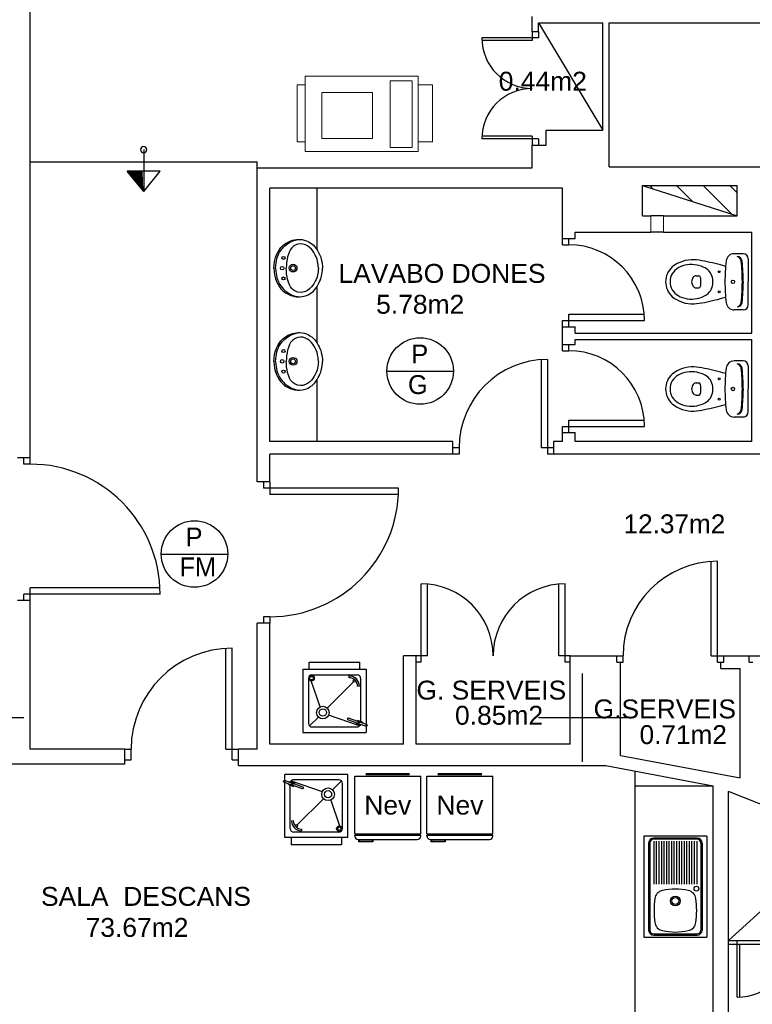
# Model space of a CAD drawing. Header units: metres. Extents: x -1 to 438, y -6 to 53.
# Tile 62 of 149: x 401.37 to 407.18, y 21.59 to 29.39. Entities that reach past the tile are written whole.
import ezdxf

# ---------------------------------------------------------------- set-up
doc = ezdxf.new("R2010")
doc.units = ezdxf.units.M
doc.linetypes.add('CONTINUA', pattern=[0])
for name, color, linetype, lineweight in [('PA MOBLES ACTUAL', 7, 'CONTINUA', 25), ('PA MURS ACTUAL', 7, 'CONTINUA', 25), ('PA TEXT ACTUAL', 7, 'CONTINUA', 25)]:
    doc.layers.add(name, color=color, linetype=linetype, lineweight=lineweight)
doc.styles.add('ARIAL', font='arial.ttf')
doc.styles.add('Century Gothic', font='txt')

# ---------------------------------------------------------------- blocks, each defined once
blk = doc.blocks.new('OBJETO_COMPLEJO_54')
at = {"layer": 'PA MURS ACTUAL', "transparency": 33554687}
for start, end in [(90, 270), (270, 90)]:
    blk.add_arc((402.3569, 28.3644), 0.025, start, end, dxfattribs=at)

msp = doc.modelspace()

# ---------------------------------------------------------------- hatches: boundary and pattern name
at = {"layer": 'PA MURS ACTUAL', "linetype": 'CONTINUA', "transparency": 33554687}
h = msp.add_hatch(dxfattribs=at)
h.set_pattern_fill('RAYADO_1', color=180, scale=0.1, angle=45, style=0, pattern_type=2)
h.set_pattern_definition([(135, (0, 0), (-0.21213203, -0.21213203), []), (135, (-0.10607, -0.10607), (-0.21213203, -0.21213203), [])])
h.paths.add_polyline_path([(407.0611, 27.8386), (407.0611, 28.0786), (406.3112, 28.0786)], flags=0)

# ---------------------------------------------------------------- linework, layer by layer
at = {"layer": 'PA MOBLES ACTUAL', "linetype": 'CONTINUA', "lineweight": 13, "transparency": 33554687}
for p, q in [((403.6354, 28.9472), (404.5328, 28.9472)), ((403.6354, 28.349), (403.6354, 28.9472)), ((404.3107, 28.3815), (404.3107, 28.9093)), ((404.3107, 28.9093), (404.484, 28.9093)), ((404.484, 28.3815), (404.484, 28.9093)), ((404.5328, 28.349), (404.5328, 28.9472)), ((403.5742, 28.4248), (403.5742, 28.8768)), ((403.5742, 28.8768), (403.6354, 28.8768)), ((403.7691, 28.4519), (403.7691, 28.8172)), ((403.7691, 28.8172), (404.1699, 28.8172)), ((404.1699, 28.4519), (404.1699, 28.8172)), ((404.5328, 28.8768), (404.6465, 28.8768)), ((404.6465, 28.4248), (404.6465, 28.8768)), ((403.5742, 28.4248), (403.6354, 28.4248)), ((403.7691, 28.4519), (404.1699, 28.4519)), ((404.5328, 28.4248), (404.6465, 28.4248)), ((403.6354, 28.349), (404.5328, 28.349)), ((404.3107, 28.3815), (404.484, 28.3815))]:
    msp.add_line(p, q, dxfattribs=at)
at = {"layer": 'PA MOBLES ACTUAL', "transparency": 33554687}
for p, q in [((403.6694, 24.2998), (404.0694, 24.2998)), ((403.6694, 24.2426), (403.6694, 24.2998)), ((404.0694, 24.2426), (404.0694, 24.2998)), ((403.6194, 24.2426), (404.1194, 24.2426)), ((403.6194, 24.2426), (403.6194, 23.7426)), ((404.1194, 24.2426), (404.1194, 23.7426)), ((403.6623, 24.1712), (403.6623, 23.8141)), ((403.7557, 23.9452), (403.6846, 24.151)), ((403.6908, 24.1998), (404.048, 24.1998)), ((403.8119, 23.9351), (404.0202, 24.1434)), ((403.9857, 24.1757), (403.986, 24.19)), ((404.0766, 24.1712), (404.0766, 23.8285)), ((404.0668, 24.1092), (404.0525, 24.1089)), ((403.6706, 23.7939), (403.7412, 23.8644)), ((404.0682, 23.7939), (403.822, 23.879)), ((404.05, 23.8152), (403.9761, 23.8418)), ((404.0549, 23.8287), (403.9809, 23.8552)), ((404.0433, 23.8176), (404.0409, 23.8109)), ((404.0505, 23.8378), (404.0481, 23.8311)), ((404.0909, 23.8233), (404.0505, 23.8378)), ((404.0652, 23.825), (404.0604, 23.8115)), ((404.1288, 23.8021), (404.0652, 23.825)), ((404.0909, 23.8233), (404.0885, 23.8166)), ((403.6194, 23.7426), (404.1194, 23.7426)), ((403.6908, 23.7855), (404.048, 23.7855)), ((404.0812, 23.7964), (404.0409, 23.8109)), ((404.124, 23.7887), (404.0604, 23.8115)), ((404.0836, 23.8032), (404.0812, 23.7964)), ((404.1288, 23.8021), (404.124, 23.7887)), ((406.2519, 20.1196), (406.2519, 23.4298)), ((403.4658, 23.3493), (403.4706, 23.3628)), ((403.4658, 23.3493), (403.5294, 23.3265)), ((403.4706, 23.3628), (403.5342, 23.3399)), ((403.9752, 23.4088), (403.4752, 23.4088)), ((403.4752, 22.9088), (403.4752, 23.4088)), ((403.511, 23.3483), (403.5134, 23.355)), ((403.5134, 23.355), (403.5537, 23.3406)), ((403.5264, 23.3576), (403.7726, 23.2725)), ((403.9038, 23.366), (403.5466, 23.366)), ((403.924, 23.3576), (403.8534, 23.287)), ((403.9752, 22.9088), (403.9752, 23.4088)), ((403.5037, 23.3281), (403.5061, 23.3349)), ((403.5037, 23.3281), (403.5441, 23.3137)), ((403.518, 22.9802), (403.518, 23.323)), ((403.5294, 23.3265), (403.5342, 23.3399)), ((403.5397, 23.3228), (403.6137, 23.2963)), ((403.5441, 23.3137), (403.5465, 23.3204)), ((403.5446, 23.3362), (403.6185, 23.3097)), ((403.5513, 23.3338), (403.5537, 23.3406)), ((403.9323, 22.9802), (403.9323, 23.3374)), ((406.2519, 23.3196), (406.8719, 23.3196)), ((403.7827, 23.2163), (403.5744, 23.0081)), ((403.8389, 23.2062), (403.91, 23.0005)), ((403.5278, 23.0423), (403.5421, 23.0425)), ((403.6089, 22.9757), (403.6086, 22.9615)), ((403.9752, 22.9088), (403.4752, 22.9088)), ((403.5252, 22.9088), (403.5252, 22.8517)), ((403.9038, 22.9517), (403.5466, 22.9517)), ((403.9252, 22.9088), (403.9252, 22.8517)), ((403.9252, 22.8517), (403.5252, 22.8517))]:
    msp.add_line(p, q, dxfattribs=at)
at = {"layer": 'PA MOBLES ACTUAL', "color": 180, "transparency": 33554687}
for p, q in [((404.0304, 22.9368), (404.0304, 23.394)), ((404.0304, 23.394), (404.553, 23.394)), ((404.1172, 23.4166), (404.4643, 23.4166)), ((404.1172, 23.4085), (404.4643, 23.4085)), ((404.553, 22.9368), (404.553, 23.394)), ((404.6026, 22.9368), (404.6026, 23.394)), ((404.6026, 23.394), (405.1252, 23.394)), ((404.6895, 23.4166), (405.0365, 23.4166)), ((404.6895, 23.4085), (405.0365, 23.4085)), ((405.1252, 22.9368), (405.1252, 23.394)), ((404.0304, 22.9368), (404.553, 22.9368)), ((404.0304, 22.9281), (404.553, 22.9281)), ((404.0304, 22.9207), (404.0304, 22.9281)), ((404.0355, 22.9281), (404.0355, 22.9368)), ((404.0578, 22.8932), (404.5255, 22.8932)), ((404.0602, 22.8932), (404.0602, 22.8742)), ((404.0653, 22.8932), (404.0653, 22.8794)), ((404.1685, 22.8932), (404.1685, 22.8794)), ((404.1737, 22.8932), (404.1737, 22.8742)), ((404.5478, 22.9281), (404.5478, 22.9368)), ((404.553, 22.9207), (404.553, 22.9281)), ((404.6026, 22.9368), (405.1252, 22.9368)), ((404.6026, 22.9281), (405.1252, 22.9281)), ((404.6026, 22.9207), (404.6026, 22.9281)), ((404.6077, 22.9281), (404.6077, 22.9368)), ((404.6301, 22.8932), (405.0978, 22.8932)), ((404.6324, 22.8932), (404.6324, 22.8742)), ((404.6376, 22.8932), (404.6376, 22.8794)), ((404.7408, 22.8932), (404.7408, 22.8794)), ((404.7459, 22.8932), (404.7459, 22.8742)), ((405.1201, 22.9281), (405.1201, 22.9368)), ((405.1252, 22.9207), (405.1252, 22.9281)), ((406.8219, 22.9196), (406.3219, 22.9196)), ((406.3219, 22.9196), (406.3219, 22.1196)), ((406.7439, 22.9046), (406.3999, 22.9046)), ((406.7439, 22.8946), (406.3999, 22.8946)), ((406.4009, 22.8799), (406.4009, 22.5393)), ((406.4209, 22.8799), (406.4209, 22.5393)), ((406.4409, 22.8799), (406.4409, 22.5393)), ((406.4609, 22.8799), (406.4609, 22.5393)), ((406.4809, 22.8799), (406.4809, 22.5393)), ((406.5009, 22.8799), (406.5009, 22.5393)), ((406.5209, 22.8799), (406.5209, 22.5393)), ((406.5409, 22.8799), (406.5409, 22.5393)), ((406.5609, 22.8799), (406.5609, 22.5393)), ((406.5809, 22.8799), (406.5809, 22.5393)), ((406.6009, 22.8799), (406.6009, 22.5393)), ((406.6209, 22.8799), (406.6209, 22.5393)), ((406.6409, 22.8799), (406.6409, 22.5393)), ((406.6609, 22.8799), (406.6609, 22.5393)), ((406.6809, 22.8799), (406.6809, 22.5393)), ((406.7009, 22.8799), (406.7009, 22.5393)), ((406.7209, 22.8799), (406.7209, 22.5393)), ((406.7409, 22.8799), (406.7409, 22.5393)), ((406.8219, 22.9196), (406.8219, 22.1196)), ((404.1737, 22.8742), (404.0602, 22.8742)), ((404.0653, 22.8794), (404.1685, 22.8794)), ((404.7459, 22.8742), (404.6324, 22.8742)), ((404.6376, 22.8794), (404.7408, 22.8794)), ((406.3599, 22.8646), (406.3599, 22.1746)), ((406.3699, 22.8646), (406.3699, 22.1746)), ((406.7739, 22.8646), (406.7739, 22.1746)), ((406.7839, 22.8646), (406.7839, 22.1746)), ((406.3219, 22.1196), (406.8219, 22.1196)), ((406.3999, 22.1446), (406.7439, 22.1446)), ((406.3999, 22.1346), (406.7439, 22.1346))]:
    msp.add_line(p, q, dxfattribs=at)
at = {"layer": 'PA MOBLES ACTUAL', "transparency": 33554687}
for centre, radius in [((403.6873, 24.1723), 0.0214), ((403.6873, 24.1723), 0.0143), ((404.0264, 24.1496), 0.00878), ((403.7766, 23.8998), 0.05), ((403.7766, 23.8998), 0.0286), ((403.818, 23.2517), 0.05), ((403.818, 23.2517), 0.0286), ((403.5682, 23.0019), 0.00878), ((403.9073, 22.9792), 0.0214), ((403.9073, 22.9792), 0.0143)]:
    msp.add_circle(centre, radius, dxfattribs=at)
at = {"layer": 'PA MOBLES ACTUAL', "color": 180, "transparency": 33554687}
for centre, radius in [((406.7389, 22.5031), 0.019), ((406.5719, 22.4056), 0.038), ((406.5719, 22.4056), 0.0275)]:
    msp.add_circle(centre, radius, dxfattribs=at)
at = {"layer": 'PA MOBLES ACTUAL', "transparency": 33554687}
for centre, radius, start, end in [((403.6908, 24.1712), 0.0286, 90, 180), ((403.9845, 24.1077), 0.068, 1.0448, 88.9552), ((403.9845, 24.1077), 0.0823, 1.0448, 88.9552), ((404.048, 24.1712), 0.0286, 0, 90), ((403.9785, 23.8485), 0.00714, 70.25991, 250.25991), ((404.0524, 23.8219), 0.00714, 250.25991, 70.25991), ((403.6908, 23.8141), 0.0286, 180, 270), ((404.048, 23.8141), 0.0286, 270, 329.42065), ((403.5466, 23.3374), 0.0286, 90, 149.42065), ((403.9038, 23.3374), 0.0286, 0, 90), ((403.5422, 23.3295), 0.00714, 70.25991, 250.25991), ((403.6161, 23.303), 0.00714, 250.25991, 70.25991), ((403.6101, 23.0438), 0.0823, 181.0448, 268.9552), ((403.6101, 23.0438), 0.068, 181.0448, 268.9552), ((403.5466, 22.9802), 0.0286, 180, 270), ((403.9038, 22.9802), 0.0286, 270, 0)]:
    msp.add_arc(centre, radius, start, end, dxfattribs=at)
at = {"layer": 'PA MOBLES ACTUAL', "color": 180, "transparency": 33554687}
for centre, radius, start, end in [((404.0578, 22.9207), 0.0274, 180, 270), ((404.5255, 22.9207), 0.0274, 270, 0), ((404.6301, 22.9207), 0.0274, 180, 270), ((405.0978, 22.9207), 0.0274, 270, 0), ((406.3999, 22.8646), 0.04, 90, 180), ((406.3999, 22.8646), 0.03, 90, 180), ((406.7439, 22.8646), 0.04, 0, 90), ((406.7439, 22.8646), 0.03, 0, 90), ((406.6049, 21.7506), 0.75, 92.52183, 100.38124), ((406.5389, 21.7506), 0.75, 79.61876, 87.47817), ((407.1529, 22.3296), 0.75, 172.77, 180), ((406.4833, 22.4145), 0.075, 100.38124, 172.77), ((406.6606, 22.4145), 0.075, 7.23, 79.61876), ((405.9909, 22.3296), 0.75, 360, 7.23), ((407.1529, 22.3296), 0.75, 180, 187.23), ((405.9909, 22.3296), 0.75, 352.77, 0), ((406.4833, 22.2446), 0.075, 187.23, 259.61876), ((406.6606, 22.2446), 0.075, 280.38124, 352.77), ((406.3999, 22.1746), 0.04, 180, 270), ((406.3999, 22.1746), 0.03, 180, 270), ((406.6049, 22.9086), 0.75, 259.61876, 267.47817), ((406.5389, 22.9086), 0.75, 272.52183, 280.38124), ((406.7439, 22.1746), 0.03, 270, 0), ((406.7439, 22.1746), 0.04, 270, 0)]:
    msp.add_arc(centre, radius, start, end, dxfattribs=at)
at = {"layer": 'PA MURS ACTUAL', "transparency": 33554687}
for p, q in [((401.4569, 25.9196), (401.4569, 32.9096)), ((405.4369, 29.2996), (405.4369, 29.4196)), ((405.4869, 29.3696), (405.9969, 29.3696)), ((405.4869, 29.2996), (405.4869, 29.3696)), ((405.4869, 29.3696), (405.9969, 28.5196)), ((405.9969, 28.5196), (405.9969, 29.3696)), ((406.0469, 29.3696), (422.8569, 29.3696)), ((406.0469, 28.2286), (406.0469, 29.3696)), ((405.4869, 29.2996), (405.4369, 29.2996)), ((405.4369, 29.2996), (405.4369, 29.2296)), ((405.4869, 29.2996), (405.4869, 29.2496)), ((405.4869, 29.2496), (405.0369, 29.2496)), ((405.4369, 29.2296), (405.0369, 29.2296)), ((405.5469, 28.3996), (405.5469, 28.5196)), ((405.5469, 28.5196), (405.9969, 28.5196)), ((405.4869, 28.4496), (405.0369, 28.4496)), ((405.4369, 28.4696), (405.0374, 28.4696)), ((405.4369, 28.4696), (405.4369, 28.3996)), ((405.4869, 28.4496), (405.4869, 28.3996)), ((402.3569, 28.3644), (402.3569, 28.0328)), ((405.4369, 28.2196), (405.4369, 28.3996)), ((405.4369, 28.3996), (405.5469, 28.3996)), ((401.4569, 28.2671), (403.2569, 28.2671)), ((402.4857, 28.1942), (402.2258, 28.1923)), ((403.2569, 28.2196), (403.2569, 28.2671)), ((403.2569, 25.7296), (403.2569, 28.2196)), ((403.2569, 28.2196), (405.4369, 28.2196)), ((406.0469, 28.2286), (409.5269, 28.2286)), ((405.6769, 28.0596), (403.3569, 28.0596)), ((403.3569, 26.0496), (403.3569, 28.0596)), ((403.7316, 27.5685), (403.7316, 28.0596)), ((405.6769, 27.6596), (405.6769, 28.0596)), ((406.3113, 28.0785), (407.0613, 27.8385)), ((403.5232, 27.6409), (403.5359, 27.645)), ((403.5296, 27.6357), (403.5481, 27.6429)), ((403.5359, 27.645), (403.5531, 27.649)), ((403.5481, 27.6429), (403.5592, 27.6463)), ((403.5531, 27.649), (403.5679, 27.6512)), ((403.5592, 27.6463), (403.5755, 27.6502)), ((403.5679, 27.6512), (403.5793, 27.652)), ((403.5793, 27.652), (403.5933, 27.6522)), ((403.5933, 27.6522), (403.6133, 27.6503)), ((403.6133, 27.6503), (403.6297, 27.6468)), ((403.6297, 27.6468), (403.6468, 27.6413)), ((405.6769, 27.6096), (405.6769, 27.6596)), ((405.6769, 27.6596), (405.7769, 27.6596)), ((405.7269, 27.6096), (405.7269, 27.6596)), ((405.7769, 27.7096), (406.3779, 27.7096)), ((405.7769, 27.6596), (405.7769, 27.7096)), ((406.4779, 27.7096), (407.1769, 27.7096)), ((407.1769, 26.9096), (407.1769, 27.7096)), ((403.4214, 27.5548), (403.4324, 27.5721)), ((403.4324, 27.5721), (403.4449, 27.5878)), ((403.4345, 27.5506), (403.4436, 27.5647)), ((403.4436, 27.5647), (403.4541, 27.5784)), ((403.4449, 27.5878), (403.4606, 27.6035)), ((403.4541, 27.5784), (403.4648, 27.5903)), ((403.4606, 27.6035), (403.4741, 27.6146)), ((403.4648, 27.5903), (403.4764, 27.6014)), ((403.4741, 27.6146), (403.4858, 27.6226)), ((403.4764, 27.6014), (403.4986, 27.6185)), ((403.4858, 27.6226), (403.496, 27.6286)), ((403.496, 27.6286), (403.5061, 27.6338)), ((403.4986, 27.6185), (403.5131, 27.6274)), ((403.5061, 27.6338), (403.5232, 27.6409)), ((403.5202, 27.5724), (403.5118, 27.5571)), ((403.5131, 27.6274), (403.5296, 27.6357)), ((403.5305, 27.5853), (403.5202, 27.5724)), ((403.5421, 27.5957), (403.5305, 27.5853)), ((403.5574, 27.6054), (403.5421, 27.5957)), ((403.5796, 27.6136), (403.5574, 27.6054)), ((403.6008, 27.6162), (403.5796, 27.6136)), ((403.6195, 27.6147), (403.6008, 27.6162)), ((403.6397, 27.6089), (403.6195, 27.6147)), ((403.6551, 27.6011), (403.6397, 27.6089)), ((403.6468, 27.6413), (403.6594, 27.6358)), ((403.6722, 27.5889), (403.6551, 27.6011)), ((403.6594, 27.6358), (403.6743, 27.6276)), ((403.6875, 27.5737), (403.6722, 27.5889)), ((403.6743, 27.6276), (403.6912, 27.6155)), ((403.6979, 27.5602), (403.6875, 27.5737)), ((403.6912, 27.6155), (403.7019, 27.6059)), ((403.7019, 27.6059), (403.7127, 27.5943)), ((403.7127, 27.5943), (403.7213, 27.5835)), ((403.7213, 27.5835), (403.7317, 27.5685)), ((403.7317, 27.5685), (403.7407, 27.5534)), ((405.6769, 27.6096), (405.7269, 27.6096)), ((403.3945, 27.4782), (403.4018, 27.5077)), ((403.4018, 27.5077), (403.4115, 27.5346)), ((403.4081, 27.4795), (403.4131, 27.5001)), ((403.4115, 27.5346), (403.4214, 27.5548)), ((403.4131, 27.5001), (403.4178, 27.5146)), ((403.4178, 27.5146), (403.4244, 27.5312)), ((403.4244, 27.5312), (403.4291, 27.5409)), ((403.4291, 27.5409), (403.4345, 27.5506)), ((403.4932, 27.4926), (403.4895, 27.4689)), ((403.4976, 27.5126), (403.4932, 27.4926)), ((403.5038, 27.5347), (403.4976, 27.5126)), ((403.5118, 27.5571), (403.5038, 27.5347)), ((403.7064, 27.5475), (403.6979, 27.5602)), ((403.7171, 27.5283), (403.7064, 27.5475)), ((403.7238, 27.5137), (403.7171, 27.5283)), ((403.7306, 27.4951), (403.7238, 27.5137)), ((403.7357, 27.4761), (403.7306, 27.4951)), ((403.7407, 27.5534), (403.7485, 27.5382)), ((403.7485, 27.5382), (403.7539, 27.5259)), ((403.7539, 27.5259), (403.7597, 27.5107)), ((403.7597, 27.5107), (403.7646, 27.4947)), ((403.7646, 27.4947), (403.7691, 27.4757)), ((407.11, 27.5384), (407.0384, 27.5384)), ((407.15, 27.4984), (407.15, 27.3159)), ((403.3894, 27.4242), (403.3907, 27.4517)), ((403.3894, 27.4242), (403.3907, 27.3967)), ((403.3907, 27.4517), (403.3945, 27.4782)), ((403.4024, 27.4242), (403.4032, 27.4454)), ((403.4024, 27.4242), (403.4032, 27.4029)), ((403.4032, 27.4454), (403.4056, 27.4657)), ((403.4056, 27.4657), (403.4081, 27.4795)), ((403.4877, 27.4504), (403.4867, 27.4242)), ((403.4877, 27.398), (403.4867, 27.4242)), ((403.4895, 27.4689), (403.4877, 27.4504)), ((403.7396, 27.4542), (403.7357, 27.4761)), ((403.7409, 27.4416), (403.7396, 27.4542)), ((403.7416, 27.4242), (403.7409, 27.4416)), ((403.7416, 27.4242), (403.7409, 27.4068)), ((403.7691, 27.4757), (403.772, 27.4583)), ((403.772, 27.4583), (403.7735, 27.443)), ((403.7735, 27.443), (403.7742, 27.4242)), ((403.7735, 27.4053), (403.7742, 27.4242)), ((403.3907, 27.3967), (403.3945, 27.3701)), ((403.3945, 27.3701), (403.4018, 27.3406)), ((403.4018, 27.3406), (403.4115, 27.3137)), ((403.4032, 27.4029), (403.4056, 27.3827)), ((403.4056, 27.3827), (403.4081, 27.3688)), ((403.4081, 27.3688), (403.4131, 27.3483)), ((403.4131, 27.3483), (403.4178, 27.3338)), ((403.4178, 27.3338), (403.4244, 27.3171)), ((403.4895, 27.3794), (403.4877, 27.398)), ((403.4932, 27.3558), (403.4895, 27.3794)), ((403.4976, 27.3357), (403.4932, 27.3558)), ((403.5038, 27.3137), (403.4976, 27.3357)), ((403.7238, 27.3347), (403.7171, 27.3201)), ((403.7306, 27.3533), (403.7238, 27.3347)), ((403.7357, 27.3723), (403.7306, 27.3533)), ((403.7396, 27.3941), (403.7357, 27.3723)), ((403.7409, 27.4068), (403.7396, 27.3941)), ((403.7539, 27.3224), (403.7597, 27.3377)), ((403.7597, 27.3377), (403.7646, 27.3537)), ((403.7646, 27.3537), (403.7691, 27.3727)), ((403.7691, 27.3727), (403.772, 27.3901)), ((403.772, 27.3901), (403.7735, 27.4053)), ((406.737, 27.3639), (406.757, 27.3639)), ((403.4115, 27.3137), (403.4214, 27.2936)), ((403.4214, 27.2936), (403.4324, 27.2762)), ((403.4244, 27.3171), (403.4291, 27.3075)), ((403.4291, 27.3075), (403.4345, 27.2977)), ((403.4324, 27.2762), (403.4449, 27.2605)), ((403.4345, 27.2977), (403.4436, 27.2837)), ((403.4436, 27.2837), (403.4541, 27.27)), ((403.4449, 27.2605), (403.4606, 27.2448)), ((403.4541, 27.27), (403.4648, 27.258)), ((403.4648, 27.258), (403.4764, 27.2469)), ((403.5118, 27.2913), (403.5038, 27.3137)), ((403.5202, 27.276), (403.5118, 27.2913)), ((403.5305, 27.2631), (403.5202, 27.276)), ((403.5421, 27.2526), (403.5305, 27.2631)), ((403.5574, 27.2429), (403.5421, 27.2526)), ((403.6722, 27.2594), (403.6551, 27.2472)), ((403.6875, 27.2747), (403.6722, 27.2594)), ((403.6979, 27.2881), (403.6875, 27.2747)), ((403.7064, 27.3009), (403.6979, 27.2881)), ((403.7019, 27.2424), (403.7127, 27.2541)), ((403.7171, 27.3201), (403.7064, 27.3009)), ((403.7127, 27.2541), (403.7213, 27.2649)), ((403.7213, 27.2649), (403.7317, 27.2799)), ((403.7316, 26.8293), (403.7316, 27.2798)), ((403.7317, 27.2799), (403.7407, 27.295)), ((403.7407, 27.295), (403.7485, 27.3101)), ((403.7485, 27.3101), (403.7539, 27.3224)), ((406.737, 27.2679), (406.757, 27.2679)), ((407.11, 27.3159), (407.11, 27.327)), ((407.11, 27.3159), (407.11, 27.3048)), ((407.15, 27.1334), (407.15, 27.3159)), ((403.4606, 27.2448), (403.4741, 27.2338)), ((403.4741, 27.2338), (403.4858, 27.2258)), ((403.4764, 27.2469), (403.4986, 27.2299)), ((403.4858, 27.2258), (403.496, 27.2197)), ((403.496, 27.2197), (403.5061, 27.2146)), ((403.4986, 27.2299), (403.5131, 27.221)), ((403.5061, 27.2146), (403.5232, 27.2075)), ((403.5131, 27.221), (403.5296, 27.2127)), ((403.5232, 27.2075), (403.5359, 27.2034)), ((403.5296, 27.2127), (403.5481, 27.2054)), ((403.5359, 27.2034), (403.5531, 27.1993)), ((403.5481, 27.2054), (403.5592, 27.202)), ((403.5531, 27.1993), (403.5679, 27.1972)), ((403.5796, 27.2348), (403.5574, 27.2429)), ((403.5592, 27.202), (403.5755, 27.1982)), ((403.5679, 27.1972), (403.5793, 27.1963)), ((403.5793, 27.1963), (403.5933, 27.1962)), ((403.6008, 27.2321), (403.5796, 27.2348)), ((403.5933, 27.1962), (403.6133, 27.1981)), ((403.6195, 27.2336), (403.6008, 27.2321)), ((403.6133, 27.1981), (403.6297, 27.2015)), ((403.6397, 27.2394), (403.6195, 27.2336)), ((403.6297, 27.2015), (403.6468, 27.2071)), ((403.6551, 27.2472), (403.6397, 27.2394)), ((403.6468, 27.2071), (403.6594, 27.2125)), ((403.6594, 27.2125), (403.6743, 27.2207)), ((403.6743, 27.2207), (403.6912, 27.2328)), ((403.6912, 27.2328), (403.7019, 27.2424)), ((405.7269, 27.0596), (406.3269, 27.0596)), ((405.7269, 26.9596), (405.7269, 27.0596)), ((407.11, 27.0934), (407.0384, 27.0934)), ((405.6769, 27.0096), (406.3269, 27.0096)), ((405.6769, 26.9596), (405.6769, 27.0096)), ((405.6769, 26.8196), (405.6769, 26.9596)), ((405.6769, 26.9596), (405.7769, 26.9596)), ((405.7769, 26.9096), (405.7769, 26.9596)), ((403.4449, 26.8486), (403.4606, 26.8644)), ((403.4606, 26.8644), (403.4741, 26.8754)), ((403.4648, 26.8512), (403.4764, 26.8622)), ((403.4741, 26.8754), (403.4858, 26.8834)), ((403.4764, 26.8622), (403.4986, 26.8793)), ((403.4858, 26.8834), (403.496, 26.8895)), ((403.496, 26.8895), (403.5061, 26.8946)), ((403.4986, 26.8793), (403.5131, 26.8882)), ((403.5061, 26.8946), (403.5232, 26.9017)), ((403.5131, 26.8882), (403.5296, 26.8965)), ((403.5232, 26.9017), (403.5359, 26.9058)), ((403.5296, 26.8965), (403.5481, 26.9037)), ((403.5359, 26.9058), (403.5531, 26.9098)), ((403.5574, 26.8663), (403.5421, 26.8566)), ((403.5481, 26.9037), (403.5592, 26.9072)), ((403.5531, 26.9098), (403.5679, 26.912)), ((403.5796, 26.8744), (403.5574, 26.8663)), ((403.5592, 26.9072), (403.5755, 26.911)), ((403.5679, 26.912), (403.5793, 26.9129)), ((403.5793, 26.9129), (403.5933, 26.913)), ((403.6008, 26.877), (403.5796, 26.8744)), ((403.5933, 26.913), (403.6133, 26.9111)), ((403.6195, 26.8756), (403.6008, 26.877)), ((403.6133, 26.9111), (403.6297, 26.9077)), ((403.6397, 26.8698), (403.6195, 26.8756)), ((403.6297, 26.9077), (403.6468, 26.9021)), ((403.6551, 26.862), (403.6397, 26.8698)), ((403.6468, 26.9021), (403.6594, 26.8967)), ((403.6722, 26.8498), (403.6551, 26.862)), ((403.6594, 26.8967), (403.6743, 26.8884)), ((403.6743, 26.8884), (403.6912, 26.8763)), ((403.6912, 26.8763), (403.7019, 26.8667)), ((403.7019, 26.8667), (403.7127, 26.8551)), ((405.7769, 26.9096), (407.1769, 26.9096)), ((403.4018, 26.7686), (403.4115, 26.7954)), ((403.4115, 26.7954), (403.4214, 26.8156)), ((403.4178, 26.7754), (403.4244, 26.7921)), ((403.4214, 26.8156), (403.4324, 26.833)), ((403.4244, 26.7921), (403.4291, 26.8017)), ((403.4291, 26.8017), (403.4345, 26.8115)), ((403.4324, 26.833), (403.4449, 26.8486)), ((403.4345, 26.8115), (403.4436, 26.8255)), ((403.4436, 26.8255), (403.4541, 26.8392)), ((403.4541, 26.8392), (403.4648, 26.8512)), ((403.5038, 26.7955), (403.4976, 26.7735)), ((403.5118, 26.8179), (403.5038, 26.7955)), ((403.5202, 26.8332), (403.5118, 26.8179)), ((403.5305, 26.8461), (403.5202, 26.8332)), ((403.5421, 26.8566), (403.5305, 26.8461)), ((403.6875, 26.8345), (403.6722, 26.8498)), ((403.6979, 26.8211), (403.6875, 26.8345)), ((403.7064, 26.8083), (403.6979, 26.8211)), ((403.7171, 26.7891), (403.7064, 26.8083)), ((403.7127, 26.8551), (403.7213, 26.8443)), ((403.7238, 26.7745), (403.7171, 26.7891)), ((403.7213, 26.8443), (403.7317, 26.8293)), ((403.7317, 26.8293), (403.7407, 26.8142)), ((403.7407, 26.8142), (403.7485, 26.7991)), ((403.7485, 26.7991), (403.7539, 26.7868)), ((403.7539, 26.7868), (403.7597, 26.7715)), ((405.6769, 26.7696), (405.6769, 26.8196)), ((405.6769, 26.8196), (405.7769, 26.8196)), ((405.7269, 26.7696), (405.7269, 26.8196)), ((405.7769, 26.8596), (407.1769, 26.8596)), ((405.7769, 26.8196), (405.7769, 26.8596)), ((407.1769, 26.0496), (407.1769, 26.8596)), ((403.3894, 26.685), (403.3907, 26.7125)), ((403.3907, 26.7125), (403.3945, 26.7391)), ((403.3945, 26.7391), (403.4018, 26.7686)), ((403.4024, 26.685), (403.4032, 26.7062)), ((403.4032, 26.7062), (403.4056, 26.7265)), ((403.4056, 26.7265), (403.4081, 26.7404)), ((403.4081, 26.7404), (403.4131, 26.7609)), ((403.4131, 26.7609), (403.4178, 26.7754)), ((403.4877, 26.7112), (403.4867, 26.685)), ((403.4895, 26.7297), (403.4877, 26.7112)), ((403.4932, 26.7534), (403.4895, 26.7297)), ((403.4976, 26.7735), (403.4932, 26.7534)), ((403.7306, 26.7559), (403.7238, 26.7745)), ((403.7357, 26.7369), (403.7306, 26.7559)), ((403.7396, 26.715), (403.7357, 26.7369)), ((403.7409, 26.7024), (403.7396, 26.715)), ((403.7597, 26.7715), (403.7646, 26.7555)), ((403.7646, 26.7555), (403.7691, 26.7365)), ((403.7691, 26.7365), (403.772, 26.7191)), ((403.772, 26.7191), (403.7735, 26.7038)), ((405.6769, 26.7696), (405.7269, 26.7696)), ((403.3894, 26.685), (403.3907, 26.6575)), ((403.3907, 26.6575), (403.3945, 26.631)), ((403.3945, 26.631), (403.4018, 26.6014)), ((403.4024, 26.685), (403.4032, 26.6638)), ((403.4032, 26.6638), (403.4056, 26.6435)), ((403.4056, 26.6435), (403.4081, 26.6296)), ((403.4081, 26.6296), (403.4131, 26.6091)), ((403.4877, 26.6588), (403.4867, 26.685)), ((403.4895, 26.6403), (403.4877, 26.6588)), ((403.4932, 26.6166), (403.4895, 26.6403)), ((403.7357, 26.6331), (403.7306, 26.6141)), ((403.7396, 26.655), (403.7357, 26.6331)), ((403.7409, 26.6676), (403.7396, 26.655)), ((403.7416, 26.685), (403.7409, 26.7024)), ((403.7416, 26.685), (403.7409, 26.6676)), ((403.7646, 26.6145), (403.7691, 26.6335)), ((403.7691, 26.6335), (403.772, 26.6509)), ((403.772, 26.6509), (403.7735, 26.6662)), ((403.7735, 26.7038), (403.7742, 26.685)), ((403.7735, 26.6662), (403.7742, 26.685)), ((405.5069, 26.6978), (405.5069, 25.9996)), ((405.5569, 26.6996), (405.5569, 25.9496)), ((407.11, 26.6884), (407.0384, 26.6884)), ((407.15, 26.6484), (407.15, 26.4659)), ((403.4018, 26.6014), (403.4115, 26.5746)), ((403.4115, 26.5746), (403.4214, 26.5544)), ((403.4131, 26.6091), (403.4178, 26.5946)), ((403.4178, 26.5946), (403.4244, 26.578)), ((403.4214, 26.5544), (403.4324, 26.537)), ((403.4244, 26.578), (403.4291, 26.5683)), ((403.4291, 26.5683), (403.4345, 26.5586)), ((403.4345, 26.5586), (403.4436, 26.5445)), ((403.4976, 26.5966), (403.4932, 26.6166)), ((403.5038, 26.5745), (403.4976, 26.5966)), ((403.5118, 26.5521), (403.5038, 26.5745)), ((403.5202, 26.5368), (403.5118, 26.5521)), ((403.7064, 26.5617), (403.6979, 26.5489)), ((403.7171, 26.5809), (403.7064, 26.5617)), ((403.7238, 26.5955), (403.7171, 26.5809)), ((403.7306, 26.6141), (403.7238, 26.5955)), ((403.7317, 26.5407), (403.7407, 26.5558)), ((403.7407, 26.5558), (403.7485, 26.5709)), ((403.7485, 26.5709), (403.7539, 26.5832)), ((403.7539, 26.5832), (403.7597, 26.5985)), ((403.7597, 26.5985), (403.7646, 26.6145)), ((403.4324, 26.537), (403.4449, 26.5214)), ((403.4436, 26.5445), (403.4541, 26.5308)), ((403.4449, 26.5214), (403.4606, 26.5057)), ((403.4541, 26.5308), (403.4648, 26.5189)), ((403.4606, 26.5057), (403.4741, 26.4946)), ((403.4648, 26.5189), (403.4764, 26.5078)), ((403.4741, 26.4946), (403.4858, 26.4866)), ((403.4764, 26.5078), (403.4986, 26.4907)), ((403.4858, 26.4866), (403.496, 26.4806)), ((403.496, 26.4806), (403.5061, 26.4754)), ((403.4986, 26.4907), (403.5131, 26.4818)), ((403.5061, 26.4754), (403.5232, 26.4683)), ((403.5131, 26.4818), (403.5296, 26.4735)), ((403.5305, 26.5239), (403.5202, 26.5368)), ((403.5296, 26.4735), (403.5481, 26.4663)), ((403.5421, 26.5135), (403.5305, 26.5239)), ((403.5574, 26.5038), (403.5421, 26.5135)), ((403.5796, 26.4956), (403.5574, 26.5038)), ((403.6008, 26.493), (403.5796, 26.4956)), ((403.6195, 26.4945), (403.6008, 26.493)), ((403.6397, 26.5003), (403.6195, 26.4945)), ((403.6551, 26.5081), (403.6397, 26.5003)), ((403.6468, 26.4679), (403.6594, 26.4734)), ((403.6722, 26.5203), (403.6551, 26.5081)), ((403.6594, 26.4734), (403.6743, 26.4816)), ((403.6875, 26.5355), (403.6722, 26.5203)), ((403.6743, 26.4816), (403.6912, 26.4937)), ((403.6979, 26.5489), (403.6875, 26.5355)), ((403.6912, 26.4937), (403.7019, 26.5033)), ((403.7019, 26.5033), (403.7127, 26.5149)), ((403.7127, 26.5149), (403.7213, 26.5257)), ((403.7213, 26.5257), (403.7317, 26.5407)), ((403.7316, 26.0496), (403.7316, 26.5407)), ((406.737, 26.5139), (406.757, 26.5139)), ((407.11, 26.4659), (407.11, 26.477)), ((403.5232, 26.4683), (403.5359, 26.4642)), ((403.5359, 26.4642), (403.5531, 26.4602)), ((403.5481, 26.4663), (403.5592, 26.4629)), ((403.5531, 26.4602), (403.5679, 26.458)), ((403.5592, 26.4629), (403.5755, 26.459)), ((403.5679, 26.458), (403.5793, 26.4572)), ((403.5793, 26.4572), (403.5933, 26.457)), ((403.5933, 26.457), (403.6133, 26.4589)), ((403.6133, 26.4589), (403.6297, 26.4623)), ((403.6297, 26.4623), (403.6468, 26.4679)), ((406.737, 26.4179), (406.757, 26.4179)), ((407.11, 26.4659), (407.11, 26.4548)), ((407.15, 26.2834), (407.15, 26.4659)), ((407.11, 26.2434), (407.0384, 26.2434)), ((405.6769, 26.1696), (406.3269, 26.1696)), ((405.6769, 26.1196), (405.6769, 26.1696)), ((405.7269, 26.2196), (406.3269, 26.2196)), ((405.7269, 26.1196), (405.7269, 26.2196)), ((405.6769, 26.1196), (405.7769, 26.1196)), ((405.6769, 26.0496), (405.6769, 26.1196)), ((405.7769, 26.0496), (405.7769, 26.1196)), ((404.8069, 26.0496), (403.3569, 26.0496)), ((404.8069, 25.9496), (404.8069, 26.0496)), ((405.6069, 26.0496), (405.6069, 25.9496)), ((405.6769, 26.0496), (405.6069, 26.0496)), ((407.1769, 26.0496), (405.7769, 26.0496)), ((404.8069, 25.9496), (403.3569, 25.9496)), ((403.3569, 25.7296), (403.3569, 25.9496)), ((404.8569, 25.9996), (404.8069, 25.9996)), ((404.8569, 25.9496), (404.8069, 25.9496)), ((404.8569, 25.9996), (404.8569, 25.9496)), ((405.6069, 25.9996), (405.5069, 25.9996)), ((405.6069, 25.9496), (405.5569, 25.9496)), ((409.0269, 25.9496), (405.6069, 25.9496)), ((401.4569, 25.9196), (401.3569, 25.9196)), ((401.4069, 25.8696), (401.4069, 25.9196)), ((401.4569, 25.8696), (401.4069, 25.8696)), ((401.4569, 25.8696), (401.4569, 25.9196)), ((403.3569, 25.7296), (403.2569, 25.7296)), ((403.3069, 25.7296), (403.3069, 25.6796)), ((403.3569, 25.7296), (403.3569, 25.6296)), ((404.3769, 25.6796), (403.3069, 25.6796)), ((404.3757, 25.6296), (403.3569, 25.6296)), ((406.8569, 24.3496), (406.8569, 25.0979)), ((406.9069, 24.2996), (406.9069, 25.0996)), ((404.5559, 24.2996), (404.5559, 24.9207)), ((404.6059, 24.3496), (404.6059, 24.9185)), ((405.648, 24.3496), (405.648, 24.9185)), ((405.698, 24.2996), (405.698, 24.9207)), ((402.4869, 24.8396), (401.4069, 24.8396)), ((401.4069, 24.7896), (401.4069, 24.8396)), ((401.4569, 24.7896), (401.4569, 24.8896)), ((402.4857, 24.8896), (401.4569, 24.8896)), ((401.4569, 24.7896), (401.3569, 24.7896)), ((401.4569, 23.6096), (401.4569, 24.7896)), ((403.2569, 23.6096), (403.2569, 24.6096)), ((403.3569, 24.6096), (403.2569, 24.6096)), ((403.3569, 24.6596), (403.3069, 24.6596)), ((403.3069, 24.6596), (403.3069, 24.6096)), ((403.3569, 24.6596), (403.3569, 24.6096)), ((403.3569, 23.6496), (403.3569, 24.6096)), ((403.0069, 23.6096), (403.0069, 24.408)), ((403.0569, 23.5246), (403.0569, 24.4096)), ((404.4169, 23.6496), (404.4169, 24.3496)), ((404.5169, 24.3496), (404.4169, 24.3496)), ((404.6059, 24.3496), (404.5169, 24.3496)), ((404.5169, 23.6496), (404.5169, 24.3496)), ((404.5559, 24.2996), (404.5169, 24.2996)), ((405.7369, 24.3496), (405.648, 24.3496)), ((405.7369, 24.2996), (405.698, 24.2996)), ((405.7369, 23.6496), (405.7369, 24.3496)), ((405.7369, 24.3496), (406.1069, 24.3496)), ((406.1069, 24.3496), (406.1569, 24.3496)), ((406.1069, 24.2996), (406.1069, 24.3496)), ((406.1069, 24.2996), (406.1369, 24.2996)), ((406.1369, 23.5597), (406.1369, 24.2996)), ((406.1369, 24.2996), (406.1569, 24.2996)), ((406.1569, 24.2996), (406.1569, 24.3496)), ((406.8569, 24.3496), (406.9569, 24.3496)), ((406.9069, 24.2996), (406.9319, 24.2996)), ((406.9319, 24.2496), (406.9319, 24.2996)), ((406.9319, 24.2996), (406.9569, 24.2996)), ((406.9569, 24.3496), (407.1569, 24.3496)), ((406.9569, 24.2996), (406.9569, 24.3496)), ((407.1569, 24.3496), (407.2569, 24.3496)), ((407.1569, 24.2996), (407.1569, 24.3496)), ((407.1569, 24.2996), (407.1869, 24.2996)), ((406.9319, 24.2496), (407.0869, 24.2496)), ((407.0869, 23.3809), (407.0869, 24.2496)), ((402.2069, 23.6096), (401.4569, 23.6096)), ((402.2069, 23.4896), (402.2069, 23.6096)), ((402.2069, 23.6096), (402.2569, 23.6096)), ((402.2569, 23.5246), (402.2569, 23.6096)), ((403.0069, 23.6096), (403.1069, 23.6096)), ((403.2569, 23.6096), (403.1069, 23.6096)), ((403.1069, 23.4796), (403.1069, 23.6096)), ((404.4169, 23.6496), (403.3569, 23.6496)), ((405.7369, 23.6496), (404.5169, 23.6496)), ((402.2069, 23.5246), (402.2569, 23.5246)), ((403.0569, 23.5246), (403.1069, 23.5246)), ((406.1369, 23.5597), (407.0869, 23.3809)), ((402.2069, 23.4896), (401.2869, 23.4896)), ((403.1069, 23.4796), (406.0219, 23.4796)), ((406.0219, 23.4796), (406.8719, 23.3196)), ((406.8719, 17.5196), (406.8719, 23.3196)), ((406.9919, 17.5196), (406.9919, 23.2724)), ((409.8169, 22.1607), (406.9919, 23.2724)), ((406.9919, 22.0923), (407.9019, 22.9143)), ((406.9919, 22.0923), (409.6469, 22.0923)), ((406.9919, 22.0623), (409.6469, 22.0623)), ((407.0619, 21.6423), (407.0619, 22.0923)), ((407.0819, 21.6423), (407.0819, 22.0623)), ((406.8719, 21.8023), (406.8719, 21.9396))]:
    msp.add_line(p, q, dxfattribs=at)
at = {"layer": 'PA MURS ACTUAL', "linetype": 'CONTINUA', "transparency": 33554687}
for p, q in [((402.3569, 28.0328), (402.2258, 28.1923)), ((402.3569, 28.0328), (402.4857, 28.1942)), ((406.3111, 27.8386), (406.3111, 28.0786)), ((406.3111, 28.0786), (407.0611, 28.0786)), ((407.0611, 27.8386), (407.0611, 28.0786)), ((406.3111, 27.8386), (406.3779, 27.8386)), ((406.4779, 27.8386), (407.0611, 27.8386))]:
    msp.add_line(p, q, dxfattribs=at)
at = {"layer": 'PA MURS ACTUAL', "lineweight": 13, "transparency": 33554687}
for p, q in [((406.3779, 27.7096), (406.3779, 27.8386)), ((406.4779, 27.7096), (406.4779, 27.8386))]:
    msp.add_line(p, q, dxfattribs=at)
at = {"layer": 'PA MURS ACTUAL', "color": 180, "linetype": 'CONTINUA', "transparency": 33554687}
for p, q in [((406.4779, 27.8386), (406.3779, 27.8386)), ((406.4779, 27.7096), (406.3779, 27.7096)), ((405.8369, 23.5096), (405.8369, 24.2096)), ((400.7069, 23.8596), (401.4069, 23.8596)), ((405.4869, 23.8596), (406.1869, 23.8596))]:
    msp.add_line(p, q, dxfattribs=at)
at = {"layer": 'PA MURS ACTUAL', "color": 7, "linetype": 'CONTINUA', "lineweight": 25, "transparency": 33554687}
for p, q in [((404.2847, 26.6082), (404.8127, 26.6082)), ((402.4953, 25.157), (403.0233, 25.157))]:
    msp.add_line(p, q, dxfattribs=at)
at = {"layer": 'PA MURS ACTUAL', "transparency": 33554687}
for centre, radius in [((403.4647, 27.5056), 0.0122), ((403.4541, 27.4242), 0.0143), ((403.5413, 27.4242), 0.0305), ((403.5413, 27.4242), 0.0187), ((403.4647, 27.3427), 0.0122), ((406.92, 27.3959), 0.0075), ((407.028, 27.3159), 0.0135), ((407.028, 27.3159), 0.0135), ((406.92, 27.2359), 0.0075), ((403.4647, 26.7665), 0.0122), ((403.5413, 26.685), 0.0305), ((403.4541, 26.685), 0.0143), ((403.5413, 26.685), 0.0187), ((403.4647, 26.6036), 0.0122), ((406.92, 26.5459), 0.0075), ((407.028, 26.4659), 0.0135), ((407.028, 26.4659), 0.0135), ((406.92, 26.3859), 0.0075)]:
    msp.add_circle(centre, radius, dxfattribs=at)
at = {"layer": 'PA MURS ACTUAL', "color": 7, "linetype": 'CONTINUA', "lineweight": 25, "transparency": 33554687}
for centre in [(404.5487, 26.6082), (402.7593, 25.157)]:
    msp.add_circle(centre, 0.264, dxfattribs=at)
at = {"layer": 'PA MURS ACTUAL', "transparency": 33554687}
for centre, radius, start, end in [((405.4369, 29.2496), 0.4, 180, 270), ((405.4369, 28.4496), 0.4, 90, 180), ((410.4792, 28.3722), 8.2493, 181.24922, 181.30162), ((410.4792, 28.3722), 8.2393, 181.25022, 181.39033), ((410.4792, 28.3722), 8.2293, 181.25122, 181.47943), ((410.4792, 28.3722), 8.2193, 181.25223, 181.56892), ((410.4792, 28.3722), 8.2093, 181.25323, 181.65881), ((410.4792, 28.3722), 8.1993, 181.25424, 181.74911), ((410.4792, 28.3722), 8.1893, 181.25525, 181.83981), ((410.4792, 28.3722), 8.1793, 181.25627, 181.93093), ((410.4792, 28.3722), 8.1693, 181.25728, 182.02245), ((410.4792, 28.3722), 8.1593, 181.2583, 182.11439), ((410.4792, 28.3722), 8.1493, 181.25933, 182.20675), ((410.4792, 28.3722), 8.1393, 181.26035, 182.29954), ((405.7269, 27.0096), 0.6, 0, 90), ((406.7096, 27.2311), 0.26, 87.69718, 128.71314), ((406.6742, 26.8926), 0.6, 77.70935, 85.62061), ((407.0384, 27.4744), 0.064, 90.00001, 173.20695), ((407.0541, 27.476), 0.04, 6.21417, 79.75717), ((407.0612, 27.4754), 0.04, 6.27191, 90.00001), ((407.11, 27.4984), 0.04, 0.00003, 90.00001), ((406.655, 27.3159), 0.16, 132.43624, 180), ((406.655, 27.3159), 0.1256, 119.11615, 180), ((406.699, 27.2369), 0.216, 78.3805, 119.11615), ((406.6921, 27.2036), 0.25, 62.59734, 78.3805), ((406.3004, 25.0297), 2.5, 74.45602, 78.42563), ((406.754, 27.3229), 0.1156, 6.24194, 62.59734), ((408.369, 27.3159), 1.404, 173.20695, 180), ((405.61, 27.3159), 1.493, 0.00003, 6.33058), ((405.61, 27.3159), 1.5, 0.00003, 6.27191), ((406.761, 27.3159), 0.06, 143.13011, 180), ((406.737, 27.3339), 0.03, 90.00001, 143.13011), ((406.757, 27.3489), 0.015, 6.64919, 90.00001), ((406.474, 27.3159), 0.3, 0.00003, 6.64919), ((406.69, 27.3159), 0.18, 0.00003, 6.24194), ((406.655, 27.3159), 0.16, 180, 227.56382), ((406.655, 27.3159), 0.1256, 180, 240.8839), ((406.761, 27.3159), 0.06, 180, 216.86994), ((406.737, 27.2979), 0.03, 216.86994, 270.00004), ((406.757, 27.2829), 0.015, 270.00004, 353.35086), ((406.474, 27.3159), 0.3, 353.35086, 0.00003), ((406.754, 27.3089), 0.1156, 297.40271, 353.75811), ((406.69, 27.3159), 0.18, 353.75811, 0.00003), ((408.369, 27.3159), 1.404, 180, 186.7931), ((405.61, 27.3159), 1.493, 353.66947, 0.00003), ((405.61, 27.3159), 1.5, 353.72814, 0.00003), ((406.7096, 27.4007), 0.26, 231.28691, 272.30287), ((406.699, 27.3949), 0.216, 240.8839, 281.61955), ((406.6921, 27.4282), 0.25, 281.61955, 297.40271), ((406.3004, 29.602), 2.5, 281.57442, 285.54403), ((406.6742, 27.7391), 0.6, 274.37944, 282.2907), ((407.0384, 27.1574), 0.064, 186.7931, 270.00004), ((407.0612, 27.1564), 0.04, 270.00004, 353.72814), ((407.0541, 27.1557), 0.04, 280.24288, 353.78589), ((407.11, 27.1334), 0.04, 270.00004, 0.00003), ((405.7269, 26.1696), 0.6, 0, 90), ((405.5569, 25.9996), 0.7, 90, 180), ((406.7096, 26.3811), 0.26, 87.69718, 128.71314), ((406.6742, 26.0426), 0.6, 77.70935, 85.62061), ((406.3004, 24.1797), 2.5, 74.45602, 78.42563), ((408.369, 26.4659), 1.404, 173.20695, 180), ((407.0384, 26.6244), 0.064, 90.00001, 173.20695), ((407.0612, 26.6254), 0.04, 6.27191, 90.00001), ((407.0541, 26.626), 0.04, 6.21417, 79.75717), ((405.61, 26.4659), 1.493, 0.00003, 6.33058), ((405.61, 26.4659), 1.5, 0.00003, 6.27191), ((407.11, 26.6484), 0.04, 0.00003, 90.00001), ((406.655, 26.4659), 0.16, 132.43624, 180), ((406.655, 26.4659), 0.1256, 119.11615, 180), ((406.699, 26.3869), 0.216, 78.3805, 119.11615), ((406.6921, 26.3536), 0.25, 62.59734, 78.3805), ((406.754, 26.4729), 0.1156, 6.24194, 62.59734), ((406.761, 26.4659), 0.06, 143.13011, 180), ((406.737, 26.4839), 0.03, 90.00001, 143.13011), ((406.757, 26.4989), 0.015, 6.64919, 90.00001), ((406.474, 26.4659), 0.3, 0.00003, 6.64919), ((406.69, 26.4659), 0.18, 0.00003, 6.24194), ((406.655, 26.4659), 0.16, 180, 227.56382), ((406.655, 26.4659), 0.1256, 180, 240.8839), ((406.761, 26.4659), 0.06, 180, 216.86994), ((406.737, 26.4479), 0.03, 216.86994, 270.00004), ((406.757, 26.4329), 0.015, 270.00004, 353.35086), ((406.474, 26.4659), 0.3, 353.35086, 0.00003), ((406.754, 26.4589), 0.1156, 297.40271, 353.75811), ((406.69, 26.4659), 0.18, 353.75811, 0.00003), ((408.369, 26.4659), 1.404, 180, 186.7931), ((405.61, 26.4659), 1.493, 353.66947, 0.00003), ((405.61, 26.4659), 1.5, 353.72814, 0.00003), ((406.7096, 26.5507), 0.26, 231.28691, 272.30287), ((406.699, 26.5449), 0.216, 240.8839, 281.61955), ((406.6921, 26.5782), 0.25, 281.61955, 297.40271), ((406.3004, 28.752), 2.5, 281.57442, 285.54403), ((406.6742, 26.8891), 0.6, 274.37944, 282.2907), ((407.0384, 26.3074), 0.064, 186.7931, 270.00004), ((407.0612, 26.3064), 0.04, 270.00004, 353.72814), ((407.0541, 26.3057), 0.04, 280.24288, 353.78589), ((407.11, 26.2834), 0.04, 270.00004, 0.00003), ((401.4569, 24.8396), 1.03, 0, 90), ((403.3569, 25.6796), 1.02, 270, 0), ((406.9069, 24.3496), 0.75, 90, 180), ((404.5559, 24.3496), 0.5711, 0, 90), ((405.698, 24.3496), 0.5711, 90, 180), ((403.0569, 23.6096), 0.8, 90, 180), ((407.0619, 22.0623), 0.42, 270, 0)]:
    msp.add_arc(centre, radius, start, end, dxfattribs=at)

# ---------------------------------------------------------------- block references
msp.add_blockref('OBJETO_COMPLEJO_54', (0, 0), dxfattribs=at)

# ---------------------------------------------------------------- texts
at = {"layer": 'PA MOBLES ACTUAL', "linetype": 'CONTINUA', "transparency": 33554687, "char_height": 0.15, "width": 0.45002, "attachment_point": 5, "style": 'ARIAL'}
for insert in [(404.2917, 23.1646), (404.8639, 23.1646)]:
    msp.add_mtext('\\W1.00;Nev', dxfattribs=dict(at, insert=insert))
at = {"layer": 'PA MURS ACTUAL', "color": 7, "linetype": 'CONTINUA', "lineweight": 25, "transparency": 33554687, "char_height": 0.15, "attachment_point": 7, "style": 'Century Gothic'}
for s, insert, width in [('P', (404.4785, 26.668), 0.1975), ('G', (404.4521, 26.4236), 0.2575), ('P', (402.6891, 25.2168), 0.1975), ('FM', (402.6404, 24.9795), 0.37)]:
    msp.add_mtext(s, dxfattribs=dict(at, insert=insert, width=width))
at = {"layer": 'PA TEXT ACTUAL', "linetype": 'CONTINUA', "transparency": 33554687, "char_height": 0.15, "attachment_point": 8, "style": 'ARIAL'}
for s, insert, width in [('\\W1.00;0.44m2', (405.5209, 28.8296), 0.77764), ('\\W1.00;5.78m2', (404.5488, 27.0605), 0.77764), ('\\W0.99;12.37m2', (406.5645, 25.3194), 0.894168), ('\\W1.00;0.85m2', (405.174, 23.801), 0.77764), ('\\W0.99;0.71m2', (406.6341, 23.6475), 0.776431), ('\\W1.00;SALA  DESCANS', (402.3745, 22.3646), 1.745108), ('\\W1.00;73.67m2', (402.3037, 22.1186), 0.895208)]:
    msp.add_mtext(s, dxfattribs=dict(at, insert=insert, width=width))
at = {"layer": 'PA TEXT ACTUAL', "transparency": 33554687, "char_height": 0.15, "attachment_point": 8, "style": 'ARIAL'}
for s, insert, width in [('\\W1.00;LAVABO DONES', (404.7218, 27.3055), 1.720033), ('\\W1.00;G. SERVEIS', (405.1127, 24.0005), 1.262338), ('\\W1.00;G.SERVEIS', (406.4881, 23.8514), 1.204877)]:
    msp.add_mtext(s, dxfattribs=dict(at, insert=insert, width=width))

doc.saveas('drawing.dxf')
